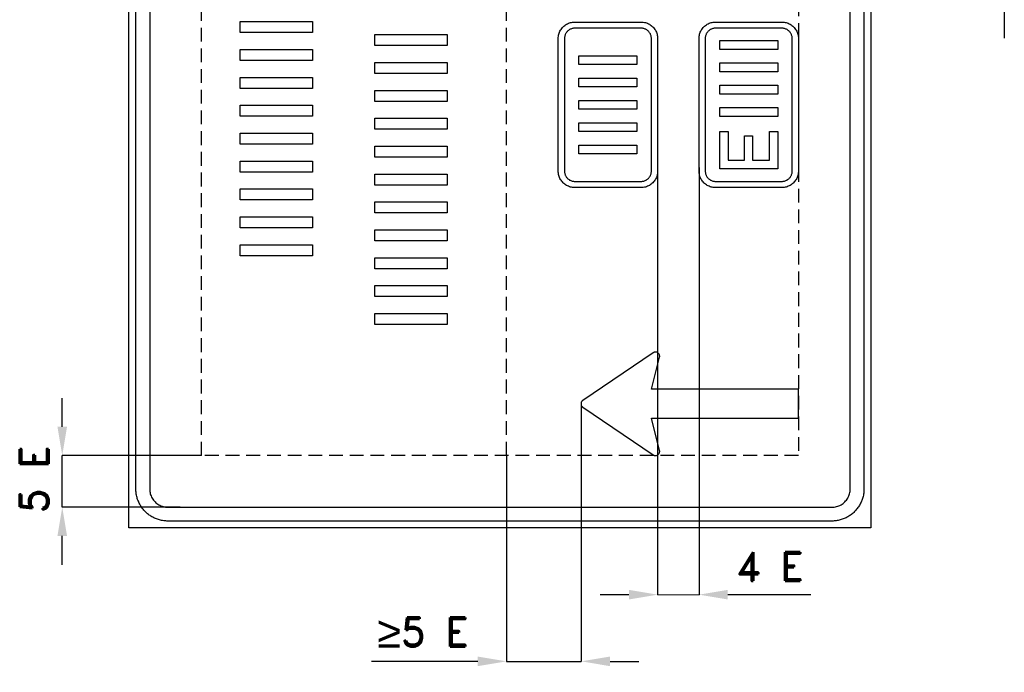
# Model space of a CAD drawing. Header units: millimetres. Extents: x -1096 to 3205, y 667 to 9904.
# Tile 1 of 3: x -1096 to 3184, y 667 to 3505. Entities that reach past the tile are written whole.
import ezdxf

# ---------------------------------------------------------------- set-up
doc = ezdxf.new("R2010")
doc.units = ezdxf.units.MM
doc.header["$LTSCALE"] = 5
doc.linetypes.add('ČÁRKOVANÁX2', pattern=[1.5, 1, -0.5])
doc.layers.add('Kóty', color=2, linetype='Continuous')
doc.layers.add('Značka', color=7, linetype='Continuous')
doc.styles.get("Standard").update_dxf_attribs({"font": 'romand.shx', "height": 125})

msp = doc.modelspace()

# ---------------------------------------------------------------- linework, layer by layer
at = {"layer": 'Kóty'}
for p, q in [((3184.2, 3550), (3184.2, 3425)), ((1677.2, 2865.3), (1677.2, 1004.9)), ((1857.2, 2862.1), (1857.2, 1004.9)), ((1857.2, 2862.1), (1857.2, 1004.9)), ((-910.8, 1735.1), (-910.8, 1860.1)), ((1345.3, 1841.3), (1345.3, 714.9)), ((-305.9, 1610.1), (-911, 1610.1)), ((1020.2, 1610), (1020.2, 714.9)), ((-398.7, 1385.1), (-911, 1385.1)), ((-910.8, 1135.1), (-910.8, 1260.1)), ((1427.2, 1005.1), (1552.2, 1005.1)), ((1982.2, 1005.1), (2343.2, 1005.1)), ((895.2, 715.1), (433, 715.1)), ((1470.3, 715.1), (1595.3, 715.1))]:
    msp.add_line(p, q, dxfattribs=at)
for points in [[(-910.8, 1385.1), (-911, 1610.1)], [(1677.2, 1005.1), (1857.2, 1004.9)], [(1020.2, 715.1), (1345.3, 715.1)]]:
    msp.add_lwpolyline(points, dxfattribs=at)
for points in [[(-931.7, 1735.1), (-890, 1735.1), (-910.8, 1610.1)], [(-931.7, 1260.1), (-890, 1260.1), (-910.8, 1385.1)], [(1552.2, 1025.9), (1552.2, 984.2), (1677.2, 1005.1)], [(1982.2, 1025.9), (1982.2, 984.2), (1857.2, 1005.1)], [(1982.2, 1025.9), (1982.2, 984.2), (1857.2, 1005.1)], [(895.2, 735.9), (895.2, 694.2), (1020.2, 715.1)], [(1470.3, 735.9), (1470.3, 694.2), (1345.3, 715.1)]]:
    msp.add_solid(points, dxfattribs=at)
at = {"layer": 'Značka', "color": 6, "linetype": 'ČÁRKOVANÁX2', "ltscale": 12}
msp.add_line((1020.2, 1610.1), (1020.2, 5559.3), dxfattribs=at)
at = {"layer": 'Značka', "color": 5}
for points in [[(2604.2, 1295.1), (-620.8, 1295.1), (-620.8, 9295.1), (2604.2, 9295.1), (2604.2, 1295.1)], [(2514.2, 1465.1), (2514.2, 9125.1)], [(2574.2, 9125.1), (2574.2, 1465.1)], [(177.2, 3448.8), (-137.8, 3448.8), (-137.8, 3496.6), (177.2, 3496.6), (177.2, 3448.8)], [(762.2, 3392.3), (447.2, 3392.3), (447.2, 3440), (762.2, 3440), (762.2, 3392.3)], [(177.2, 3327.6), (-137.8, 3327.6), (-137.8, 3375.3), (177.2, 3375.3), (177.2, 3327.6)], [(1587.2, 3309.8), (1335.2, 3309.8), (1335.2, 3348), (1587.2, 3348), (1587.2, 3309.8)], [(762.2, 3271.1), (447.2, 3271.1), (447.2, 3318.8), (762.2, 3318.8), (762.2, 3271.1)], [(177.2, 3206.4), (-137.8, 3206.4), (-137.8, 3254.1), (177.2, 3254.1), (177.2, 3206.4)], [(1587.2, 3212.8), (1335.2, 3212.8), (1335.2, 3251), (1587.2, 3251), (1587.2, 3212.8)], [(762.2, 3149.8), (447.2, 3149.8), (447.2, 3197.6), (762.2, 3197.6), (762.2, 3149.8)], [(177.2, 3085.1), (-137.8, 3085.1), (-137.8, 3132.9), (177.2, 3132.9), (177.2, 3085.1)], [(1587.2, 3115.9), (1335.2, 3115.9), (1335.2, 3154), (1587.2, 3154), (1587.2, 3115.9)], [(762.2, 3028.6), (447.2, 3028.6), (447.2, 3076.3), (762.2, 3076.3), (762.2, 3028.6)], [(1587.2, 3018.9), (1335.2, 3018.9), (1335.2, 3057.1), (1587.2, 3057.1), (1587.2, 3018.9)], [(177.2, 2963.9), (-137.8, 2963.9), (-137.8, 3011.6), (177.2, 3011.6), (177.2, 2963.9)], [(762.2, 2907.3), (447.2, 2907.3), (447.2, 2955.1), (762.2, 2955.1), (762.2, 2907.3)], [(1587.2, 2921.9), (1335.2, 2921.9), (1335.2, 2960.1), (1587.2, 2960.1), (1587.2, 2921.9)], [(177.2, 2842.6), (-137.8, 2842.6), (-137.8, 2890.4), (177.2, 2890.4), (177.2, 2842.6)], [(762.2, 2786.1), (447.2, 2786.1), (447.2, 2833.8), (762.2, 2833.8), (762.2, 2786.1)], [(177.2, 2721.4), (-137.8, 2721.4), (-137.8, 2769.1), (177.2, 2769.1), (177.2, 2721.4)], [(762.2, 2664.9), (447.2, 2664.9), (447.2, 2712.6), (762.2, 2712.6), (762.2, 2664.9)], [(177.2, 2600.1), (-137.8, 2600.1), (-137.8, 2647.9), (177.2, 2647.9), (177.2, 2600.1)], [(762.2, 2543.6), (447.2, 2543.6), (447.2, 2591.4), (762.2, 2591.4), (762.2, 2543.6)], [(177.2, 2478.9), (-137.8, 2478.9), (-137.8, 2526.6), (177.2, 2526.6), (177.2, 2478.9)], [(762.2, 2422.4), (447.2, 2422.4), (447.2, 2470.1), (762.2, 2470.1), (762.2, 2422.4)], [(762.2, 2301.1), (447.2, 2301.1), (447.2, 2348.9), (762.2, 2348.9), (762.2, 2301.1)], [(762.2, 2179.9), (447.2, 2179.9), (447.2, 2227.6), (762.2, 2227.6), (762.2, 2179.9)]]:
    msp.add_lwpolyline(points, dxfattribs=at)
for points in [[(2574.2, 1465.1), (2574.2, 1464.5), (2574.2, 1464, -0.03218), (2572.9, 1445.9, -0.035443), (2569.2, 1428.1, -0.036267), (2563.4, 1410.9, -0.03442), (2555.2, 1394.7, -0.033721), (2545.2, 1379.7, -0.034085), (2533.2, 1366.1, -0.034209), (2519.6, 1354.1, -0.034229), (2504.5, 1344, -0.034044), (2488.3, 1335.9, -0.033412), (2471.1, 1330, -0.034127), (2453.3, 1326.3, -0.036745), (2435.3, 1325.1), (2434.7, 1325.1), (2434.2, 1325.1), (-450.8, 1325.1), (-451.4, 1325.1), (-451.9, 1325.1, -0.032181), (-470, 1326.3, -0.035447), (-487.8, 1330, -0.036264), (-505, 1335.8, -0.034416), (-521.2, 1344, -0.033722), (-536.2, 1354.1, -0.03409), (-549.8, 1366.1, -0.034217), (-561.8, 1379.7, -0.034242), (-571.9, 1394.7, -0.034038), (-580, 1411, -0.033422), (-585.9, 1428.1, -0.034123), (-589.6, 1445.9, -0.036758), (-590.8, 1464), (-590.8, 1464.5), (-590.8, 1465.1), (-590.8, 9125.1)], [(-530.8, 9125.1), (-530.8, 1465.1), (-530.8, 1464.7), (-530.8, 1464.4, 0.032179), (-530.1, 1454.1, 0.035442), (-528, 1444, 0.036259), (-524.7, 1434.1, 0.034424), (-520, 1424.9, 0.033731), (-514.3, 1416.3, 0.034079), (-507.4, 1408.5, 0.034187), (-499.6, 1401.6, 0.034232), (-491, 1395.9, 0.034052), (-481.8, 1391.3, 0.03342), (-471.9, 1387.9, 0.034126), (-461.8, 1385.8, 0.036746), (-451.5, 1385.1), (-451.1, 1385.1), (-450.8, 1385.1), (2434.2, 1385.1), (2434.5, 1385.1), (2434.8, 1385.1, 0.03218), (2445.1, 1385.8, 0.035443), (2455.3, 1387.9, 0.036267), (2465.1, 1391.2, 0.034421), (2474.3, 1395.9, 0.033721), (2483, 1401.6, 0.034085), (2490.7, 1408.5, 0.03421), (2497.6, 1416.3, 0.034229), (2503.3, 1424.9, 0.034044), (2508, 1434.1, 0.033411), (2511.3, 1444, 0.034128), (2513.5, 1454.1, 0.036745), (2514.2, 1464.4), (2514.2, 1464.7), (2514.2, 1465.1)], [(1677.2, 2847), (1677.2, 2846.7), (1677.2, 2846.4, -0.032176), (1676.5, 2837.1, -0.035437), (1674.6, 2828, -0.036267), (1671.6, 2819.1, -0.034422), (1667.4, 2810.8, -0.033716), (1662.2, 2803, -0.034084), (1656.1, 2796, -0.034214), (1649.1, 2789.9, -0.034235), (1641.3, 2784.7, -0.034041), (1633, 2780.5, -0.033413), (1624.2, 2777.5, -0.034135), (1615, 2775.6, -0.036746), (1605.7, 2775), (1605.4, 2775), (1605.2, 2775), (1317.2, 2775), (1316.9, 2775), (1316.6, 2775, -0.032177), (1307.3, 2775.6, -0.03545), (1298.2, 2777.5, -0.036277), (1289.3, 2780.5, -0.034429), (1281, 2784.7, -0.033712), (1273.2, 2789.9, -0.034084), (1266.3, 2796, -0.034186), (1260.1, 2803, -0.034205), (1254.9, 2810.8, -0.034038), (1250.7, 2819.1, -0.033415), (1247.7, 2828, -0.034135), (1245.8, 2837.1, -0.036746), (1245.2, 2846.4), (1245.2, 2846.7), (1245.2, 2847), (1245.2, 3423), (1245.2, 3423.2), (1245.2, 3423.5, -0.032176), (1245.8, 3432.8, -0.035456), (1247.7, 3442, -0.036269), (1250.7, 3450.8, -0.034399), (1254.9, 3459.1, -0.033697), (1260.1, 3466.9, -0.034075), (1266.3, 3473.9, -0.034224), (1273.2, 3480, -0.034253), (1281, 3485.2, -0.034032), (1289.3, 3489.4, -0.033403), (1298.2, 3492.4, -0.034158), (1307.3, 3494.3, -0.036735), (1316.6, 3495), (1316.9, 3495), (1317.2, 3495), (1605.2, 3495), (1605.4, 3495), (1605.7, 3495, -0.03219), (1615, 3494.3, -0.035479), (1624.2, 3492.4, -0.036249), (1633, 3489.4, -0.034393), (1641.3, 3485.2, -0.033723), (1649.1, 3480, -0.034073), (1656.1, 3473.9, -0.034223), (1662.3, 3466.9, -0.034227), (1667.4, 3459.1, -0.03405), (1671.6, 3450.8, -0.033411), (1674.6, 3442, -0.03412), (1676.5, 3432.8, -0.036746), (1677.2, 3423.5), (1677.2, 3423.2), (1677.2, 3423), (1677.2, 2847)], [(1677.2, 2847), (1677.2, 2846.7), (1677.2, 2846.4, -0.032176), (1676.5, 2837.1, -0.035437), (1674.6, 2828, -0.036267), (1671.6, 2819.1, -0.034422), (1667.4, 2810.8, -0.033716), (1662.2, 2803, -0.034084), (1656.1, 2796, -0.034214), (1649.1, 2789.9, -0.034235), (1641.3, 2784.7, -0.034041), (1633, 2780.5, -0.033413), (1624.2, 2777.5, -0.034135), (1615, 2775.6, -0.036746), (1605.7, 2775), (1605.4, 2775), (1605.2, 2775), (1317.2, 2775), (1316.9, 2775), (1316.6, 2775, -0.032177), (1307.3, 2775.6, -0.03545), (1298.2, 2777.5, -0.036277), (1289.3, 2780.5, -0.034429), (1281, 2784.7, -0.033712), (1273.2, 2789.9, -0.034084), (1266.3, 2796, -0.034186), (1260.1, 2803, -0.034205), (1254.9, 2810.8, -0.034038), (1250.7, 2819.1, -0.033415), (1247.7, 2828, -0.034135), (1245.8, 2837.1, -0.036746), (1245.2, 2846.4), (1245.2, 2846.7), (1245.2, 2847), (1245.2, 3423), (1245.2, 3423.2), (1245.2, 3423.5, -0.032176), (1245.8, 3432.8, -0.035456), (1247.7, 3442, -0.036269), (1250.7, 3450.8, -0.034399), (1254.9, 3459.1, -0.033697), (1260.1, 3466.9, -0.034075), (1266.3, 3473.9, -0.034224), (1273.2, 3480, -0.034253), (1281, 3485.2, -0.034032), (1289.3, 3489.4, -0.033403), (1298.2, 3492.4, -0.034158), (1307.3, 3494.3, -0.036735), (1316.6, 3495), (1316.9, 3495), (1317.2, 3495), (1605.2, 3495), (1605.4, 3495), (1605.7, 3495, -0.03219), (1615, 3494.3, -0.035479), (1624.2, 3492.4, -0.036249), (1633, 3489.4, -0.034393), (1641.3, 3485.2, -0.033723), (1649.1, 3480, -0.034073), (1656.1, 3473.9, -0.034223), (1662.3, 3466.9, -0.034227), (1667.4, 3459.1, -0.03405), (1671.6, 3450.8, -0.033411), (1674.6, 3442, -0.03412), (1676.5, 3432.8, -0.036746), (1677.2, 3423.5), (1677.2, 3423.2), (1677.2, 3423), (1677.2, 2847)], [(1650.2, 2847), (1650.2, 3423), (1650.2, 3423.1), (1650.2, 3423.3, 0.032186), (1649.8, 3429.1, 0.035433), (1648.6, 3434.8, 0.036261), (1646.7, 3440.3, 0.03442), (1644.1, 3445.6, 0.033744), (1640.8, 3450.4, 0.034052), (1637, 3454.8, 0.034212), (1632.6, 3458.6, 0.034216), (1627.8, 3461.9, 0.034039), (1622.6, 3464.5, 0.033398), (1617, 3466.4, 0.034176), (1611.3, 3467.6, 0.036748), (1605.5, 3468), (1605.3, 3468), (1605.2, 3468), (1317.2, 3468), (1317, 3468), (1316.8, 3468, 0.032169), (1311, 3467.5, 0.035478), (1305.3, 3466.4, 0.036283), (1299.8, 3464.5, 0.034439), (1294.6, 3461.9, 0.033698), (1289.7, 3458.6, 0.034079), (1285.3, 3454.8, 0.034184), (1281.5, 3450.4, 0.034239), (1278.3, 3445.6, 0.034021), (1275.6, 3440.3, 0.033445), (1273.8, 3434.8, 0.034149), (1272.6, 3429.1, 0.036748), (1272.2, 3423.3), (1272.2, 3423.1), (1272.2, 3423), (1272.2, 2847), (1272.2, 2846.8), (1272.2, 2846.6, 0.03219), (1272.6, 2840.8, 0.035483), (1273.8, 2835.1, 0.036283), (1275.6, 2829.6, 0.034439), (1278.3, 2824.4, 0.033733), (1281.5, 2819.5, 0.034079), (1285.3, 2815.1, 0.034212), (1289.7, 2811.3, 0.034263), (1294.6, 2808, 0.034048), (1299.8, 2805.4, 0.033405), (1305.3, 2803.5, 0.034133), (1311, 2802.3, 0.03675), (1316.8, 2802), (1317, 2802), (1317.2, 2802), (1605.2, 2802), (1605.3, 2802), (1605.5, 2802, 0.032168), (1611.3, 2802.4, 0.035435), (1617, 2803.5, 0.036263), (1622.6, 2805.4, 0.03443), (1627.8, 2808, 0.033733), (1632.6, 2811.3, 0.034079), (1637, 2815.1, 0.034196), (1640.8, 2819.5, 0.034245), (1644.1, 2824.4, 0.034068), (1646.7, 2829.6, 0.033415), (1648.6, 2835.1, 0.034127), (1649.8, 2840.8, 0.036737), (1650.2, 2846.6), (1650.2, 2846.8), (1650.2, 2847)], [(2289.2, 1897.9), (1650.2, 1897.9), (1685.6, 2037.5), (1685.8, 2038.4), (1686, 2039.2, 0.051443), (1686.2, 2042.7, 0.051589), (1685.7, 2046.1, 0.064182), (1684.2, 2050.2, 0.064131), (1681.7, 2053.8, 0.06399), (1678.5, 2056.7, 0.063876), (1674.7, 2058.7, 0.063522), (1670.5, 2059.8, 0.062342), (1666.2, 2059.8, 0.051616), (1662.7, 2059.2, 0.056304), (1659.6, 2057.8), (1658.8, 2057.3), (1658.1, 2056.9), (1352.1, 1849.9), (1351.4, 1849.3), (1350.7, 1848.8, 0.052009), (1348.2, 1846.3, 0.052121), (1346.3, 1843.4, 0.064807), (1344.7, 1839.3, 0.065074), (1344.2, 1834.9, 0.064734), (1344.7, 1830.6, 0.063122), (1346.3, 1826.5, 0.052152), (1348.2, 1823.6, 0.056943), (1350.7, 1821.1), (1351.4, 1820.6), (1352.1, 1820), (1658.1, 1613), (1658.8, 1612.6), (1659.6, 1612.1, 0.051463), (1662.7, 1610.8, 0.051574), (1666.2, 1610.1, 0.064181), (1670.5, 1610.1, 0.064133), (1674.7, 1611.2, 0.063992), (1678.5, 1613.2, 0.063872), (1681.7, 1616.1, 0.063533), (1684.2, 1619.7, 0.062347), (1685.7, 1623.8, 0.051608), (1686.2, 1627.2, 0.056286), (1686, 1630.7), (1685.8, 1631.5), (1685.6, 1632.4), (1650.2, 1771.9), (2289.2, 1771.9), (2289.2, 1897.9)]]:
    msp.add_lwpolyline(points, format="xyb", dxfattribs=at)
at = {"layer": 'Značka', "color": 6, "linetype": 'ČÁRKOVANÁX2', "ltscale": 12}
msp.add_lwpolyline([(2289.2, 1610.1), (-305.8, 1610.1), (-305.8, 8980.1), (2289.2, 8980.1), (2289.2, 1610.1)], dxfattribs=at)
at = {"layer": 'Značka', "color": 3}
for points in [[(2289.2, 2847), (2289.2, 2846.7), (2289.2, 2846.4, -0.032179), (2288.5, 2837.1, -0.035444), (2286.6, 2828, -0.03627), (2283.6, 2819.1, -0.03441), (2279.4, 2810.8, -0.033713), (2274.2, 2803, -0.034084), (2268.1, 2796, -0.034212), (2261.1, 2789.9, -0.034238), (2253.3, 2784.7, -0.034042), (2245, 2780.5, -0.033414), (2236.2, 2777.5, -0.034133), (2227, 2775.6, -0.036746), (2217.7, 2775), (2217.4, 2775), (2217.2, 2775), (1929.2, 2775), (1928.9, 2775), (1928.6, 2775, -0.032177), (1919.3, 2775.6, -0.035453), (1910.2, 2777.5, -0.036286), (1901.3, 2780.5, -0.034428), (1893, 2784.7, -0.033712), (1885.2, 2789.9, -0.034084), (1878.2, 2796, -0.034206), (1872.1, 2803, -0.034227), (1866.9, 2810.8, -0.034043), (1862.7, 2819.1, -0.033415), (1859.7, 2828, -0.034123), (1857.8, 2837.1, -0.036746), (1857.2, 2846.4), (1857.2, 2846.7), (1857.2, 2847), (1857.2, 3423), (1857.2, 3423.2), (1857.2, 3423.5, -0.032176), (1857.8, 3432.8, -0.035443), (1859.7, 3442, -0.036275), (1862.7, 3450.8, -0.034422), (1866.9, 3459.1, -0.033708), (1872.1, 3466.9, -0.034075), (1878.2, 3473.9, -0.034224), (1885.2, 3480, -0.034246), (1893, 3485.2, -0.034029), (1901.3, 3489.4, -0.033401), (1910.2, 3492.4, -0.034161), (1919.3, 3494.3, -0.036733), (1928.6, 3495), (1928.9, 3495), (1929.2, 3495), (2217.2, 3495), (2217.4, 3495), (2217.7, 3495, -0.032189), (2227, 3494.3, -0.035477), (2236.2, 3492.4, -0.036248), (2245, 3489.4, -0.034397), (2253.3, 3485.2, -0.033721), (2261.1, 3480, -0.034073), (2268.1, 3473.9, -0.034221), (2274.3, 3466.9, -0.034222), (2279.4, 3459.1, -0.034047), (2283.6, 3450.8, -0.033411), (2286.6, 3442, -0.03413), (2288.5, 3432.8, -0.036746), (2289.2, 3423.5), (2289.2, 3423.2), (2289.2, 3423), (2289.2, 2847)], [(2289.2, 2847), (2289.2, 2846.7), (2289.2, 2846.4, -0.032179), (2288.5, 2837.1, -0.035444), (2286.6, 2828, -0.03627), (2283.6, 2819.1, -0.03441), (2279.4, 2810.8, -0.033713), (2274.2, 2803, -0.034084), (2268.1, 2796, -0.034212), (2261.1, 2789.9, -0.034238), (2253.3, 2784.7, -0.034042), (2245, 2780.5, -0.033414), (2236.2, 2777.5, -0.034133), (2227, 2775.6, -0.036746), (2217.7, 2775), (2217.4, 2775), (2217.2, 2775), (1929.2, 2775), (1928.9, 2775), (1928.6, 2775, -0.032177), (1919.3, 2775.6, -0.035453), (1910.2, 2777.5, -0.036286), (1901.3, 2780.5, -0.034428), (1893, 2784.7, -0.033712), (1885.2, 2789.9, -0.034084), (1878.2, 2796, -0.034206), (1872.1, 2803, -0.034227), (1866.9, 2810.8, -0.034043), (1862.7, 2819.1, -0.033415), (1859.7, 2828, -0.034123), (1857.8, 2837.1, -0.036746), (1857.2, 2846.4), (1857.2, 2846.7), (1857.2, 2847), (1857.2, 3423), (1857.2, 3423.2), (1857.2, 3423.5, -0.032176), (1857.8, 3432.8, -0.035443), (1859.7, 3442, -0.036275), (1862.7, 3450.8, -0.034422), (1866.9, 3459.1, -0.033708), (1872.1, 3466.9, -0.034075), (1878.2, 3473.9, -0.034224), (1885.2, 3480, -0.034246), (1893, 3485.2, -0.034029), (1901.3, 3489.4, -0.033401), (1910.2, 3492.4, -0.034161), (1919.3, 3494.3, -0.036733), (1928.6, 3495), (1928.9, 3495), (1929.2, 3495), (2217.2, 3495), (2217.4, 3495), (2217.7, 3495, -0.032189), (2227, 3494.3, -0.035477), (2236.2, 3492.4, -0.036248), (2245, 3489.4, -0.034397), (2253.3, 3485.2, -0.033721), (2261.1, 3480, -0.034073), (2268.1, 3473.9, -0.034221), (2274.3, 3466.9, -0.034222), (2279.4, 3459.1, -0.034047), (2283.6, 3450.8, -0.033411), (2286.6, 3442, -0.03413), (2288.5, 3432.8, -0.036746), (2289.2, 3423.5), (2289.2, 3423.2), (2289.2, 3423), (2289.2, 2847)], [(2262.2, 2847), (2262.2, 3423), (2262.2, 3423.1), (2262.2, 3423.3, 0.03217), (2261.8, 3429.1, 0.035433), (2260.6, 3434.8, 0.036275), (2258.7, 3440.3, 0.034425), (2256.1, 3445.6, 0.033735), (2252.8, 3450.4, 0.034055), (2249, 3454.8, 0.034222), (2244.6, 3458.6, 0.034213), (2239.8, 3461.9, 0.034034), (2234.6, 3464.5, 0.033402), (2229, 3466.4, 0.034175), (2223.3, 3467.6, 0.036749), (2217.5, 3468), (2217.3, 3468), (2217.2, 3468), (1929.2, 3468), (1929, 3468), (1928.8, 3468, 0.032168), (1923, 3467.5, 0.035476), (1917.3, 3466.4, 0.036283), (1911.8, 3464.5, 0.03443), (1906.6, 3461.9, 0.033698), (1901.7, 3458.6, 0.034079), (1897.3, 3454.8, 0.034168), (1893.5, 3450.4, 0.034256), (1890.2, 3445.6, 0.03404), (1887.6, 3440.3, 0.033415), (1885.8, 3434.8, 0.034119), (1884.5, 3429.1, 0.036738), (1884.2, 3423.3), (1884.2, 3423.1), (1884.2, 3423), (1884.2, 2847), (1884.2, 2846.8), (1884.2, 2846.6, 0.03219), (1884.6, 2840.8, 0.035442), (1885.8, 2835.1, 0.036253), (1887.6, 2829.6, 0.03442), (1890.2, 2824.4, 0.033733), (1893.5, 2819.5, 0.034079), (1897.3, 2815.1, 0.034212), (1901.7, 2811.3, 0.034251), (1906.6, 2808, 0.034058), (1911.8, 2805.4, 0.033398), (1917.3, 2803.5, 0.034135), (1923, 2802.3, 0.036748), (1928.8, 2802), (1929, 2802), (1929.2, 2802), (2217.2, 2802), (2217.3, 2802), (2217.5, 2802, 0.032169), (2223.3, 2802.4, 0.035436), (2229, 2803.5, 0.036263), (2234.6, 2805.4, 0.034434), (2239.8, 2808, 0.033724), (2244.6, 2811.3, 0.034083), (2249, 2815.1, 0.034208), (2252.8, 2819.5, 0.034245), (2256.1, 2824.4, 0.034053), (2258.7, 2829.6, 0.03341), (2260.6, 2835.1, 0.034127), (2261.8, 2840.8, 0.036742), (2262.2, 2846.6), (2262.2, 2846.8), (2262.2, 2847)]]:
    msp.add_lwpolyline(points, format="xyb", dxfattribs=at)
for points in [[(2199.2, 3375.8), (1947.2, 3375.8), (1947.2, 3414), (2199.2, 3414), (2199.2, 3375.8)], [(2199.2, 3278.8), (1947.2, 3278.8), (1947.2, 3317), (2199.2, 3317), (2199.2, 3278.8)], [(2199.2, 3181.8), (1947.2, 3181.8), (1947.2, 3220), (2199.2, 3220), (2199.2, 3181.8)], [(2199.2, 3084.8), (1947.2, 3084.8), (1947.2, 3123), (2199.2, 3123), (2199.2, 3084.8)], [(2199.2, 2856), (1947.2, 2856), (1947.2, 3018.5), (1983.5, 3018.5), (1983.5, 2894.2), (2055.4, 2894.2), (2055.4, 3000.2), (2089.1, 3000.2), (2089.1, 2894.2), (2163.4, 2894.2), (2163.4, 3018.3), (2199.2, 3018.3), (2199.2, 2856)]]:
    msp.add_lwpolyline(points, dxfattribs=at)

# ---------------------------------------------------------------- texts
at = {"layer": 'Kóty', "insert": (-1033.3, 1506.9), "char_height": 125, "attachment_point": 5, "rotation": 90}
msp.add_mtext('\\A1;5 E', dxfattribs=at)
at = {"layer": 'Kóty', "char_height": 125, "attachment_point": 5}
for s, insert in [('\\A1;4 E', (2164.9, 1127.6)), ('\\A1;{\\fArial|b0|i0|c238|p34;\\H1.08333x;≥\\Fromand|c238;\\H0.92308x;5 E}', (657.1, 842.8))]:
    msp.add_mtext(s, dxfattribs=dict(at, insert=insert))

doc.saveas('drawing.dxf')
